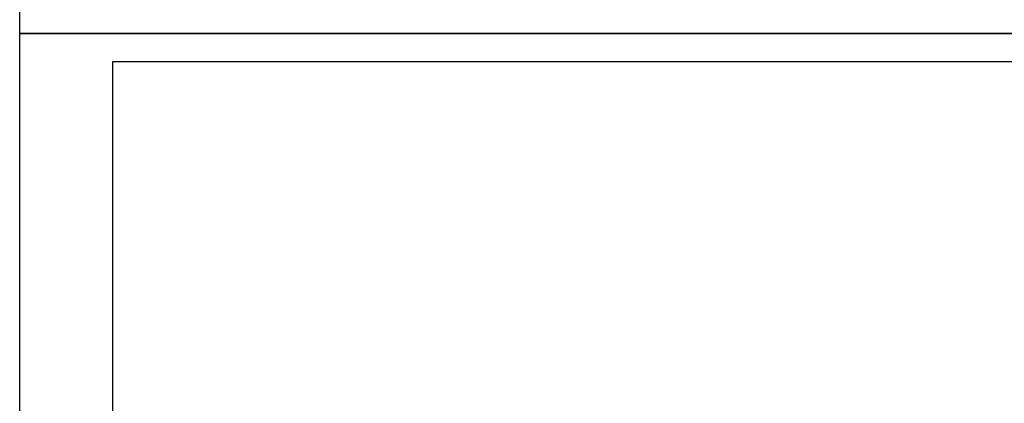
# Model space of a CAD drawing. Header units: millimetres. Extents: x 14258 to 14699, y 59 to 684.
# Tile 5 of 8: x 14258 to 14536, y 267 to 375. Entities that reach past the tile are written whole.
import ezdxf

# ---------------------------------------------------------------- set-up
doc = ezdxf.new("R2010")
doc.units = ezdxf.units.MM
doc.header["$LTSCALE"] = 0.3
doc.layers.add('外框', color=7, linetype='Continuous', lineweight=30)

# ---------------------------------------------------------------- blocks, each defined once
blk = doc.blocks.new('Y')
at = {"lineweight": 30}
blk.add_line((-4154.44, 2003.97), (-3857.44, 2003.97), dxfattribs=at)
blk.add_line((-4154.44, 2003.97), (-3857.44, 2003.97), dxfattribs=at)
for points in [[(-3857.44, 2213.99), (-4154.44, 2213.99), (-4154.44, 2003.97)], [(-4136.76, 2009.27), (-4136.76, 2208.69), (-3862.74, 2208.69)]]:
    blk.add_lwpolyline(points, dxfattribs=at)
blk = doc.blocks.new('W')
blk.add_blockref('Y', (0, 0))

msp = doc.modelspace()

# ---------------------------------------------------------------- block references
at = {"layer": '外框', "lineweight": 25, "xscale": 1.487159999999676, "yscale": 1.487160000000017, "zscale": 1.48716}
for p in [(20436.06, -2608.75), (20436.06, -2921.08)]:
    msp.add_blockref('W', p, dxfattribs=at)

doc.saveas('drawing.dxf')
